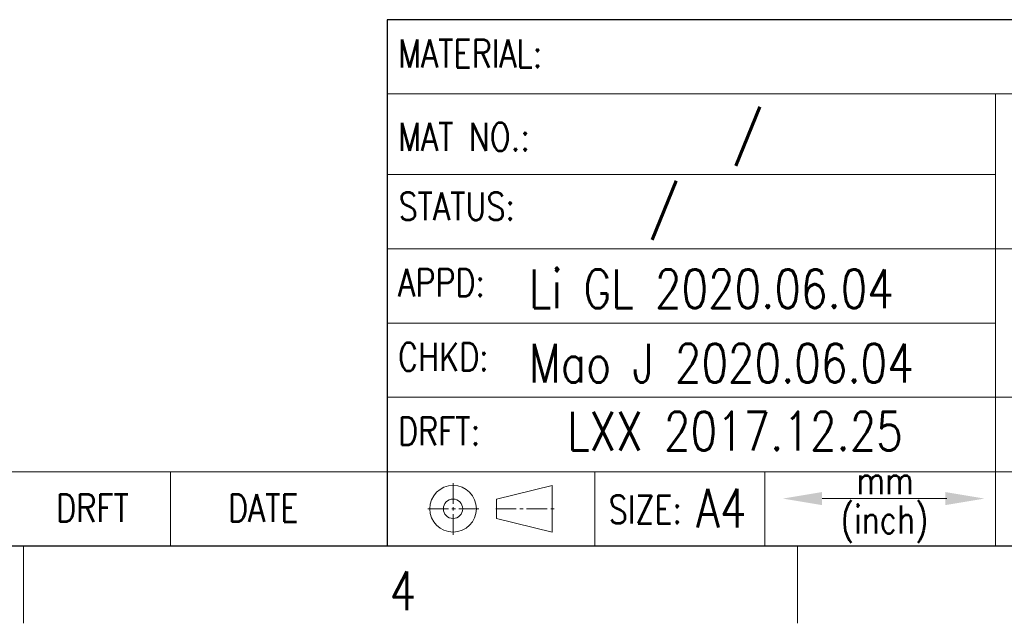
# Model space of a CAD drawing. Header units: inches. Extents: x 3728 to 5725, y -2497 to -825.
# Tile 5 of 256: x 5577 to 5640, y -2497 to -2458. Entities that reach past the tile are written whole.
import ezdxf
from ezdxf.enums import TextEntityAlignment as Align

# ---------------------------------------------------------------- set-up
doc = ezdxf.new("R2010")
doc.units = ezdxf.units.IN
doc.header["$MEASUREMENT"] = 0
doc.linetypes.add('CENTER2', pattern=[28.575, 19.05, -3.175, 3.175, -3.175])
doc.layers.get('0').update_dxf_attribs({"lineweight": 30})
for name, color, linetype, lineweight in [('TEXT', 6, 'Continuous', 13), ('尺寸线', 3, 'Continuous', 13), ('注解', 3, 'Continuous', 13), ('轮廓线', 7, 'Continuous', 30)]:
    doc.layers.add(name, color=color, linetype=linetype, lineweight=lineweight)
doc.styles.add('Romans-高1.8', font='romans.shx', dxfattribs={"width": 0.8, "height": 1.8})
doc.styles.add('romans-高2.5', font='romans.shx', dxfattribs={"width": 0.8, "height": 2.5})
doc.styles.add('romans-高3.5', font='romans.shx', dxfattribs={"width": 0.8, "height": 3.5})
doc.styles.add('宋体-高2.5', font='txt', dxfattribs={"width": 0.8, "height": 2.5})

# ---------------------------------------------------------------- blocks, each defined once
blk = doc.blocks.new('FOR-1754 Rev.1.1-A4客户图')
at = {"layer": 'TEXT'}
for p, q in [((-112.952, 3.025), (-109.343, 3.902)), ((-109.343, 0.893), (-109.343, 3.902)), ((-112.952, 1.77), (-112.952, 3.025)), ((-112.952, 1.77), (-109.343, 0.893)), ((-93.5, 0), (-93.5, -5))]:
    blk.add_line(p, q, dxfattribs=at)
blk.add_lwpolyline([(-83.847, 3.058), (-91.911, 3.058)], dxfattribs=at)
for radius in [1.505, 0.627]:
    blk.add_circle((-115.752, 2.398), radius, dxfattribs=at)
for points in [[(-91.911, 2.637), (-91.911, 3.479), (-94.437, 3.058)], [(-83.945, 3.479), (-83.945, 2.637), (-81.419, 3.058)]]:
    blk.add_solid(points, dxfattribs=at)
at = {"layer": '尺寸线'}
for p, q in [((-80.696, 29.2), (-120, 29.2)), ((0, 29.2), (-80.696, 29.2)), ((-80.696, 29.2), (-80.696, 0)), ((-120, 23.995), (-80.696, 23.995)), ((-207, 4.795), (-120, 4.795)), ((-134, 4.795), (-134, 0)), ((-106.6, 4.795), (-106.6, 0)), ((-95.6, 4.795), (-95.6, 0)), ((-143.5, 0), (-143.5, -5))]:
    blk.add_line(p, q, dxfattribs=at)
for points in [[(-120, 19.2), (0, 19.2)], [(-120, 14.395), (-80.696, 14.395)], [(-120, 9.6), (-74.666, 9.6), (0, 9.6)], [(-120, 4.795), (-74.666, 4.795), (0, 4.795)]]:
    blk.add_lwpolyline(points, dxfattribs=at)
at = {"layer": '轮廓线'}
for p, q in [((0, 33.995), (-120, 33.995)), ((-120, 33.995), (-120, 0)), ((-120, 4.795), (-120, 0)), ((-287, 0), (-74.666, 0))]:
    blk.add_line(p, q, dxfattribs=at)
at = {"layer": '轮廓线', "color": 1, "linetype": 'CENTER2', "lineweight": 13, "ltscale": 0.07}
for p, q in [((-115.752, 4.059), (-115.752, 0.674)), ((-117.38, 2.398), (-114.094, 2.398)), ((-112.997, 2.398), (-109.137, 2.398))]:
    blk.add_line(p, q, dxfattribs=at)
at = {"layer": 'TEXT', "width": 0.8}
for s, height, style, p in [('MATERIAL:', 1.8, 'Romans-高1.8', (-119.308, 30.917)), ('MAT NO.:', 1.8, 'Romans-高1.8', (-119.308, 25.524)), ('STATUS:', 1.8, 'Romans-高1.8', (-119.275, 21.035)), ('APPD:', 1.8, 'Romans-高1.8', (-119.308, 16.108)), ('CHKD:', 1.8, 'Romans-高1.8', (-119.308, 11.313)), ('DRFT:', 1.8, 'Romans-高1.8', (-119.308, 6.508)), ('mm', 1.8, 'Romans-高1.8', (-89.693, 3.342)), ('DRFT', 1.8, 'Romans-高1.8', (-141.397, 1.547)), ('DATE', 1.8, 'Romans-高1.8', (-130.3, 1.547)), ('SIZE:', 1.8, 'Romans-高1.8', (-105.705, 1.456)), ('A4', 2.5, 'romans-高2.5', (-100.052, 1.192)), ('(inch)', 1.8, 'Romans-高1.8', (-90.717, 0.806)), ('4', 2.5, 'romans-高2.5', (-119.848, -4.148))]:
    blk.add_text(s, height=height, dxfattribs=dict(at, style=style)).set_placement(p)
at = {"layer": '尺寸线', "width": 0.8}
for tag, height, style, p in [('/', 2.5, 'romans-高2.5', (-94.886, 30.436)), ('/', 2.5, 'romans-高2.5', (-96.707, 25.38)), ('/', 2.5, 'romans-高2.5', (-102.11, 20.605)), ('15EDGKNM-3.81-XXP-1Y-1000A(H)', 3.5, 'romans-高3.5', (-40.893, 11.725)), ('CENGMZ_2018.10.18', 2.5, 'romans-高2.5', (-97.539, 6.165)), ('15EDGKNM-3.5-C04', 2.5, 'romans-高2.5', (-47.364, 6.202)), ('T0-1', 2.5, 'romans-高2.5', (-5.688, 6.165)), ('1/1', 2.5, 'romans-高2.5', (-5.772, 1.368)), ('CUSTOMER_DRAWING', 2.5, 'romans-高2.5', (-56.478, 1.209)), ('2:1', 2.5, 'romans-高2.5', (-23.284, 1.196))]:
    blk.add_attdef(tag, text='', height=height, dxfattribs=dict(at, style=style)).set_placement(p, align=Align.CENTER)
at = {"layer": '尺寸线', "style": '宋体-高2.5', "width": 0.8}
blk.add_attdef('/', text='', height=2.5, dxfattribs=at).set_placement((-55.643, 31.973), align=Align.MIDDLE_LEFT)

msp = doc.modelspace()

# ---------------------------------------------------------------- block references
ref = msp.add_blockref('FOR-1754 Rev.1.1-A4客户图', (5720.371, -2491.826))
ref.add_attrib('/', '/', dxfattribs={"layer": '尺寸线', "height": 2.5, "style": 'romans-高2.5', "width": 0.8}).set_placement((5623.664, -2466.446), align=Align.CENTER)
ref.add_attrib('CENGMZ_2018.10.18', 'LXX 2017.12.25', dxfattribs={"layer": '尺寸线', "height": 2.5, "style": 'romans-高2.5', "width": 0.8}).set_placement((5622.832, -2485.661), align=Align.CENTER)
ref.add_attrib('/', '/', dxfattribs={"layer": '尺寸线', "height": 2.5, "style": 'romans-高2.5', "width": 0.8}).set_placement((5618.261, -2471.221), align=Align.CENTER)

# ---------------------------------------------------------------- texts
at = {"layer": '注解', "char_height": 2.5, "width": 178.24342, "attachment_point": 4, "style": 'romans-高2.5'}
for s, insert in [('{\\C3;Li GL 2020.06.04}', (5609.525, -2475.215)), ('{\\C3;Mao J 2020.06.04}', (5609.525, -2480.02))]:
    msp.add_mtext(s, dxfattribs=dict(at, insert=insert))

doc.saveas('drawing.dxf')
